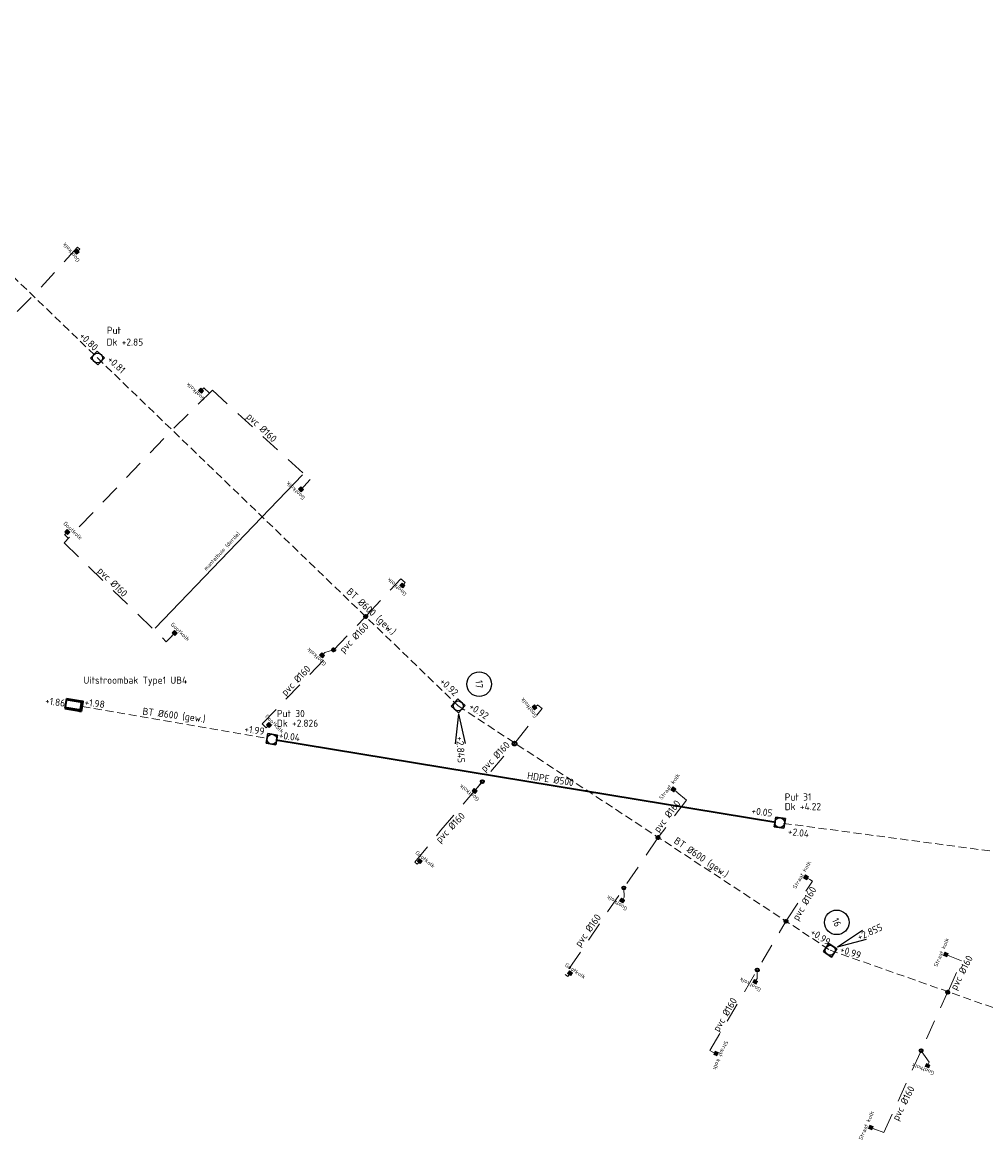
# Model space of a CAD drawing. Header units: metres. Extents: x 146089 to 148495, y 409778 to 410773.
# Tile 10 of 19: x 147788 to 147909, y 410429 to 410570. Entities that reach past the tile are written whole.
import ezdxf
from ezdxf.enums import TextEntityAlignment as Align

# ---------------------------------------------------------------- set-up
doc = ezdxf.new("R2010")
doc.units = ezdxf.units.M
doc.linetypes.add('RI-HWA', pattern=[7.4, 5, -2.4])
doc.linetypes.add('RI-HWA_KOLKAANSLUITING', pattern=[4.3, 2.5, -1.8])
for name, color, linetype, lineweight in [('B-WE-KL-OVERIG_MANTELBUIS-G', 252, 'Continuous', 25), ('B-WE-RI-BOVENAANZICHT_KOLK-G', 150, 'Continuous', 13), ('B-WE-RI-HWA_KOLKAANSLUITING_PVC_160-G', 150, 'RI-HWA_KOLKAANSLUITING', 18), ('B-WE-RI-HWA_PUTNUMMER-S', 150, 'Continuous', 25), ('B-WE-RI-HWA_RIOOLPUT_INSPECTIEPUT-S', 150, 'Continuous', 25), ('B-WE-RI-HWA_STROOMRICHTING-S', 150, 'Continuous', 25), ('B-WE-RI-HWA_TRANSPORTLEIDING-G', 150, 'RI-HWA', 18), ('kl-nw-mantelbuis', 157, 'Continuous', 35), ('wh-nw-hdpe500', 170, 'riolering', 35), ('wh-nw-inlaat', 7, 'Continuous', 35), ('wh-nw-uitstroombak', 7, 'Continuous', 35), ('X-XX-AL-T18', 10, 'Continuous', 18)]:
    doc.layers.add(name, color=color, linetype=linetype, lineweight=lineweight)
doc.styles.add('NLCS-ISO', font='NLCS-ISO.TTF')
doc.styles.add('NLCS-ISO-M200-T25', font='NLCS-ISO.TTF', dxfattribs={"height": 0.5})
doc.linetypes.add('riolering', pattern='A,28,-5,[22,RTW.shx,S=1,R=0,X=0,Y=0],-5', length=38)

# ---------------------------------------------------------------- blocks, each defined once
blk = doc.blocks.new('*U38')
at = {"ltscale": 0.1}
blk.add_hatch(color=256, dxfattribs=at).paths.add_polyline_path([(2.5, 0), (-2.5, -0.83), (-2.5, 0.83)])
at = {"ltscale": 0.1, "flags": 128}
blk.add_lwpolyline([(2.5, 0), (-2.5, -0.83), (-2.5, 0.83)], close=True, dxfattribs=at)
at = {"ltscale": 0.1, "style": 'NLCS-ISO'}
for tag, p in [('MAT', (-1, 0.5)), ('BOBL', (-52.19, 0))]:
    blk.add_attdef(tag, text='', height=1.8, dxfattribs=at).set_placement(p, align=Align.BOTTOM_RIGHT)
for tag, p in [('DIA', (1, 0.5)), ('BOBR', (53.62, 0))]:
    blk.add_attdef(tag, text='', height=1.8, dxfattribs=at).set_placement(p, align=Align.BOTTOM_LEFT)
blk.add_attdef('JVA', text='', height=1.8, dxfattribs=at).set_placement((0, -1), align=Align.TOP_CENTER)
blk = doc.blocks.new('*U46')
for q in [(9.5, 1.25), (9.5, -1.25)]:
    blk.add_line((2, 0), q)
blk.add_circle((-5.18, 5.55), 3.09)
at = {"ltscale": 0.1, "style": 'NLCS-ISO'}
blk.add_attdef('PUTNR', text='', height=1.8, dxfattribs=at).set_placement((-5.18, 5.55), align=Align.MIDDLE_CENTER)
blk.add_attdef('PUTHGT', text='', height=1.8, rotation=360, dxfattribs=at).set_placement((7.65, 0.03), align=Align.MIDDLE_LEFT)
blk = doc.blocks.new('*U48')
for q in [(-1.25, 9.5), (1.25, 9.5)]:
    blk.add_line((0, 2), q)
blk.add_circle((-5.69, 4.42), 3.09)
at = {"ltscale": 0.1, "style": 'NLCS-ISO'}
blk.add_attdef('PUTHGT', text='', height=1.8, rotation=90, dxfattribs=at).set_placement((-0.03, 7.65), align=Align.MIDDLE_LEFT)
blk.add_attdef('PUTNR', text='', height=1.8, dxfattribs=at).set_placement((-5.69, 4.42), align=Align.MIDDLE_CENTER)
blk = doc.blocks.new('B-SRI-PUT_VWA-SO')
at = {"flags": 128}
blk.add_lwpolyline([(-2, 2), (2, 2), (2, -2), (-2, -2)], close=True, dxfattribs=at)
at = {"lineweight": -3, "flags": 128}
blk.add_lwpolyline([(2, -2), (2, 2), (-2, 2), (-2, -2)], close=True, dxfattribs=at)
at = {"lineweight": -3}
blk.add_circle((0, 0), 2, dxfattribs=at)
blk = doc.blocks.new('A$C37C53854')
at = {"layer": 'B-WE-RI-BOVENAANZICHT_KOLK-G', "lineweight": 5}
for p, q in [((0.22, 0.22), (-0.23, 0.22)), ((-0.23, 0.22), (-0.23, -0.23)), ((0.21, 0.2), (-0.21, 0.2)), ((-0.21, 0.2), (-0.21, -0.2)), ((0.2, 0.2), (-0.2, 0.2)), ((-0.2, 0.2), (-0.2, -0.2)), ((0.2, -0.2), (0.2, 0.2)), ((0.21, -0.2), (0.21, 0.2)), ((0.22, -0.23), (0.22, 0.22)), ((-0.23, -0.23), (0.22, -0.23)), ((-0.21, -0.2), (0.21, -0.2)), ((-0.2, -0.2), (0.2, -0.2)), ((0, -0.23, -0.46), (0, -0.54, -0.46))]:
    blk.add_line(p, q, dxfattribs=at)
for points in [[(-0.2, -0.19), (-0.2, -0.18), (-0.22, -0.18), (-0.22, -0.19)], [(0.2, -0.19), (0.2, -0.18), (0.22, -0.18), (0.22, -0.19)]]:
    blk.add_lwpolyline(points, close=True, dxfattribs=at)
blk.add_circle((0, 0), 0.015, dxfattribs=at)
for centre, radius, start, end in [((-0.17, 0.08), 0.02, 83.5914, 275.7467), ((-0.2, -0.18, -2.63), 0.289, 55.0277, 83.9968), ((-0.16, -0.12), 0.187, 54.468, 92.6646), ((-0.04, 0.04, -2.63), 0.015, 229.091, 56.6426), ((0, 0.17), 0.02, 23.5914, 215.7467), ((-0.16, 0.08), 0.16, 352.9134, 29.0436), ((0.01, 0.06, -2.63), 0.015, 169.091, 356.6426), ((-0.29, 0.08), 0.322, 355.7559, 17.4965), ((0.06, 0.02, -2.63), 0.015, 109.091, 296.6426), ((-0.03, 0.2), 0.187, 294.468, 332.6646), ((-0.06, 0.27, -2.63), 0.289, 295.0277, 323.9968), ((0.16, 0.11), 0.02, 323.5914, 155.7467), ((-0.16, -0.11), 0.02, 143.5914, 335.7467), ((0.06, -0.27, -2.63), 0.289, 115.0277, 143.9968), ((0.03, -0.2), 0.187, 114.468, 152.6646), ((-0.06, -0.02, -2.63), 0.015, 289.091, 116.6426), ((-0.01, -0.06, -2.63), 0.015, 349.091, 176.6426), ((0.29, -0.08), 0.322, 175.7559, 197.4965), ((0, -0.17), 0.02, 203.5914, 35.7467), ((0.16, -0.08), 0.16, 172.9134, 209.0436), ((0.04, -0.04, -2.63), 0.015, 49.091, 236.6426), ((0.2, 0.18, -2.63), 0.289, 235.0277, 263.9968), ((0.16, 0.12), 0.187, 234.468, 272.6646), ((0.17, -0.08), 0.02, 263.5914, 95.7467)]:
    blk.add_arc(centre, radius, start, end, dxfattribs=at)
at = {"linetype": 'Continuous', "lineweight": 5, "insert": (0, 0.36, -3.14), "char_height": 0.5, "width": 3.4824, "attachment_point": 8, "style": 'NLCS-ISO'}
blk.add_mtext('Straat kolk', dxfattribs=at)
blk = doc.blocks.new('A$C246B5BF5')
at = {"lineweight": 5}
for p, q in [((0.24, 0.2), (-0.24, 0.2)), ((-0.24, 0.2), (-0.24, -0.2)), ((0.22, 0.17), (-0.22, 0.17)), ((0.22, 0.17), (-0.22, 0.17)), ((-0.22, 0.17), (-0.22, -0.17)), ((-0.22, 0.17), (-0.22, 0.14)), ((-0.2, 0.12), (-0.2, -0.12)), ((-0.18, 0.12), (-0.18, -0.12)), ((-0.15, 0.12), (-0.15, -0.12)), ((-0.12, 0.12), (-0.12, -0.12)), ((-0.09, 0.12), (-0.09, -0.12)), ((-0.07, 0.12), (-0.07, -0.12)), ((-0.04, 0.12), (-0.04, -0.12)), ((-0.02, 0.12), (-0.02, -0.12)), ((0.02, 0.12), (0.02, -0.12)), ((0.04, 0.12), (0.04, -0.12)), ((0.07, 0.12), (0.07, -0.12)), ((0.09, 0.12), (0.09, -0.12)), ((0.12, 0.12), (0.12, -0.12)), ((0.15, 0.12), (0.15, -0.12)), ((0.18, 0.12), (0.18, -0.12)), ((0.2, 0.12), (0.2, -0.12)), ((0.22, -0.17), (0.22, 0.17)), ((0.22, 0.14), (0.22, 0.17)), ((0.24, -0.2), (0.24, 0.2)), ((-0.24, -0.2), (0.24, -0.2)), ((-0.22, -0.14), (-0.22, -0.17)), ((-0.22, -0.17), (0.22, -0.17)), ((-0.22, -0.17), (0.22, -0.17)), ((0.22, -0.17), (0.22, -0.14))]:
    blk.add_line(p, q, dxfattribs=at)
for points in [[(-0.21, 0.16), (-0.21, 0.15), (-0.23, 0.15), (-0.23, 0.16)], [(0.21, 0.16), (0.21, 0.15), (0.23, 0.15), (0.23, 0.16)]]:
    blk.add_lwpolyline(points, close=True, dxfattribs=at)
for centre, start, end in [((-0.22, 0.12), 0, 90), ((-0.16, 0.12), 0, 180), ((-0.11, 0.12), 0, 180), ((-0.05, 0.12), 0, 180), ((0, 0.12), 0, 180), ((0.05, 0.12), 0, 180), ((0.11, 0.12), 0, 180), ((0.16, 0.12), 0, 180), ((0.22, 0.12), 90, 180), ((-0.22, -0.12), 270, 0), ((-0.16, -0.12), 180, 0), ((-0.11, -0.12), 180, 0), ((-0.05, -0.12), 180, 0), ((0, -0.12), 180, 0), ((0.05, -0.12), 180, 0), ((0.11, -0.12), 180, 0), ((0.16, -0.12), 180, 0), ((0.22, -0.12), 180, 270)]:
    blk.add_arc(centre, 0.0153, start, end, dxfattribs=at)
at = {"layer": 'B-WE-RI-BOVENAANZICHT_KOLK-G', "lineweight": 5}
blk.add_line((0, 0.2, -0.46), (0, 0.5, -0.46), dxfattribs=at)
at = {"linetype": 'Continuous', "lineweight": 5, "insert": (1.11, -0.85, -3.14), "char_height": 0.5, "width": 2.0371, "attachment_point": 1, "rotation": 180, "style": 'NLCS-ISO'}
blk.add_mtext('Gootkolk', dxfattribs=at)

msp = doc.modelspace()

# ---------------------------------------------------------------- linework, layer by layer
at = {"layer": 'B-WE-KL-OVERIG_MANTELBUIS-G', "linetype": 'Continuous'}
msp.add_line((147804.53, 410493.6, 2.42), (147823.06, 410512.87, 2.62), dxfattribs=at)
at = {"layer": 'B-WE-RI-HWA_KOLKAANSLUITING_PVC_160-G', "flags": 128}
for points in [[(147794.78, 410541.49), (147789.17, 410535.37), (147773.91, 410520.48)], [(147811.74, 410523.51), (147806.7, 410518.57), (147793.07, 410504.32)], [(147811.74, 410523.51), (147824.01, 410512.28)], [(147793.07, 410504.32), (147805.93, 410491.89)]]:
    msp.add_lwpolyline(points, dxfattribs=at)
at = {"layer": 'B-WE-RI-HWA_KOLKAANSLUITING_PVC_160-G'}
for points in [[(147795.04, 410541.25), (147794.78, 410541.49)], [(147810.66, 410523.82), (147811.35, 410523.13)], [(147823.21, 410511.41), (147824.01, 410512.28)], [(147793.15, 410505.33), (147793.62, 410504.88)], [(147831.16, 410495.25), (147835.43, 410499.82)], [(147835.96, 410499.33), (147835.43, 410499.82)], [(147818, 410481.55), (147830.84, 410494.91)], [(147830.84, 410494.91), (147831.01, 410495.07)], [(147831.01, 410495.07), (147831.16, 410495.25)], [(147806.65, 410492.63), (147805.93, 410491.89)], [(147825.85, 410490.54), (147826.96, 410490.87)], [(147849.89, 410479.29), (147853.18, 410483.5)], [(147852.63, 410483.93), (147853.18, 410483.5)], [(147818.49, 410481.08), (147818, 410481.55)], [(147843.97, 410472.3), (147849.58, 410478.9)], [(147849.58, 410478.9), (147849.72, 410479.08)], [(147849.72, 410479.08), (147849.89, 410479.29)], [(147845.01, 410473.52), (147845.67, 410474.3)], [(147840.47, 410468.2), (147843.97, 410472.3)], [(147871.33, 410471.98), (147867.91, 410467.45)], [(147870.13, 410472.99), (147871.33, 410471.98)], [(147837.17, 410464.18), (147840.47, 410468.2)], [(147867.91, 410467.45), (147867.77, 410467.28)], [(147867.66, 410467.11), (147856.08, 410450.04)], [(147867.77, 410467.28), (147867.66, 410467.11)], [(147837.49, 410463.92), (147837.17, 410464.18)], [(147883.97, 410456.92), (147887.18, 410461.79)], [(147887.18, 410461.79), (147886.84, 410461.99)], [(147863.52, 410459.76), (147863.46, 410460.92)], [(147874.27, 410440.48), (147883.75, 410456.57)], [(147883.75, 410456.57), (147883.85, 410456.74)], [(147883.85, 410456.74), (147883.97, 410456.92)], [(147905.92, 410451.75), (147904.46, 410452.37)], [(147880.22, 410449.55), (147880.24, 410450.61)], [(147904.28, 410448.01), (147905.92, 410451.75)], [(147856.43, 410449.81), (147856.08, 410450.04)], [(147904.1, 410447.62), (147904.2, 410447.82)], [(147904.2, 410447.82), (147904.28, 410448.01)], [(147896.17, 410430.2), (147904.1, 410447.62)], [(147874.27, 410440.48), (147874.57, 410440.33)], [(147901.85, 410439.03), (147900.85, 410440.47)], [(147895.01, 410430.6), (147896.17, 410430.2)]]:
    msp.add_lwpolyline(points, dxfattribs=at)
at = {"layer": 'B-WE-RI-HWA_TRANSPORTLEIDING-G', "ltscale": 0.2}
for points in [[(147753.59, 410569.77), (147797.28, 410527.57)], [(147842.64, 410483.82), (147889.41, 410453.1)], [(147889.41, 410453.1), (147948.84, 410432.17)]]:
    msp.add_lwpolyline(points, dxfattribs=at)
for points, elevation in [([(147797.28, 410527.57), (147842.64, 410483.82)], 0.81), ([(147795.37, 410483.75), (147818.71, 410479.71)], 1.98), ([(147883.56, 410469.05), (147947.38, 410460.53), (147947.76, 410460.79)], 2.04)]:
    msp.add_lwpolyline(points, dxfattribs=dict(at, elevation=elevation))
at = {"layer": 'wh-nw-hdpe500'}
msp.add_polyline3d([(147819.7, 410479.55, 0.04), (147882.58, 410469.22, 0.05)], dxfattribs=at)
at = {"layer": 'wh-nw-inlaat'}
for centre, radius in [((147831.01, 410495.07, 1.54), 0.2), ((147826.96, 410490.87, 1.92), 0.2), ((147849.72, 410479.08, 1.62), 0.25), ((147845.67, 410474.3, 1.76), 0.2), ((147867.77, 410467.28, 1.66), 0.2), ((147863.46, 410460.92, 1.88), 0.2), ((147883.85, 410456.74, 1.7), 0.2), ((147880.24, 410450.61, 1.92), 0.2), ((147904.2, 410447.82, 1.72), 0.2), ((147900.85, 410440.47, 1.99), 0.2)]:
    msp.add_circle(centre, radius, dxfattribs=at)
at = {"layer": 'wh-nw-uitstroombak'}
for p, q in [((147793.36, 410484.73, 1.86), (147793.15, 410483.51, 1.86)), ((147795.11, 410484.28, 1.86), (147793.34, 410484.58, 1.86)), ((147795.13, 410484.42, 1.86), (147793.36, 410484.73, 1.86)), ((147795.11, 410484.28, 1.86), (147795.13, 410484.42, 1.86)), ((147795.11, 410484.28, 1.86), (147795.26, 410484.25, 1.86)), ((147795.13, 410484.42, 1.86), (147795.28, 410484.4, 1.86)), ((147793.15, 410483.51, 1.86), (147794.92, 410483.2, 1.86)), ((147793.18, 410483.66, 1.86), (147794.95, 410483.35, 1.86)), ((147794.92, 410483.2, 1.86), (147794.95, 410483.35, 1.86)), ((147794.92, 410483.2, 1.86), (147795.07, 410483.18, 1.86)), ((147794.95, 410483.35, 1.86), (147795.1, 410483.32, 1.86))]:
    msp.add_line(p, q, dxfattribs=at)
at = {"layer": 'wh-nw-uitstroombak', "elevation": 1.86, "flags": 128}
msp.add_lwpolyline([(147795.27, 410483.14), (147795.48, 410484.36), (147795.28, 410484.4), (147795.07, 410483.18)], close=True, dxfattribs=at)

# ---------------------------------------------------------------- block references
at = {"layer": 'B-WE-RI-BOVENAANZICHT_KOLK-G'}
for p, rotation in [((147794.66, 410540.93, 2.56), 309.1863024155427), ((147810.31, 410523.47, 2.62), 315.7933338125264), ((147822.87, 410511.05, 2.62), 315.8710359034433), ((147793.49, 410505.69, 2.61), 136.2432506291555), ((147835.62, 410498.96, 2.6), 317.2469168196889), ((147806.99, 410492.99, 2.65), 135.6275427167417), ((147825.51, 410490.18, 2.92), 317.6471993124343), ((147852.23, 410483.64, 2.63), 306.3704179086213), ((147818.84, 410481.43, 2.75), 134.8753489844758), ((147844.69, 410473.13, 2.91), 320.8087726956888), ((147837.81, 410464.3, 3.12), 140.3446561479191), ((147863.25, 410459.34, 2.89), 326.5643493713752), ((147856.71, 410450.22, 3.14), 145.5887014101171), ((147879.98, 410449.12, 2.89), 330.8909103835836), ((147901.66, 410438.57, 2.85), 338.1326658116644)]:
    msp.add_blockref('A$C246B5BF5', p, dxfattribs=dict(at, rotation=rotation))
at = {"layer": 'B-WE-RI-HWA_KOLKAANSLUITING_PVC_160-G'}
for p, rotation in [((147869.7, 410473.32, 2.35), 53.3475491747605), ((147886.38, 410462.27, 2.38), 59.59100996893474), ((147903.96, 410452.58, 2.46), 66.94102954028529), ((147875.06, 410440.12, 2.92), 247.1846713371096), ((147894.51, 410430.81, 2.87), 66.674630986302)]:
    msp.add_blockref('A$C37C53854', p, dxfattribs=dict(at, rotation=rotation))
at = {"layer": 'B-WE-RI-HWA_PUTNUMMER-S'}
for name, p, xscale, yscale, zscale, rotation, values in [('*U46', (147842.64, 410483.82, 0.07), 0.4999999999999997, 0.4999999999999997, 0.4999999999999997, 273.03026168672, {'PUTNR': '17', 'PUTHGT': '+2.845'}), ('*U48', (147889.41, 410453.1, 0.07), 0.4999999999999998, 0.4999999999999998, 0.4999999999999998, 294.5271672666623, {'PUTNR': '16', 'PUTHGT': '+2.855'})]:
    msp.add_blockref(name, p, dxfattribs=dict(at, xscale=xscale, yscale=yscale, zscale=zscale, rotation=rotation)).add_auto_attribs(values)
at = {"layer": 'B-WE-RI-HWA_RIOOLPUT_INSPECTIEPUT-S', "xscale": 0.3100003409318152, "yscale": 0.3100003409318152, "zscale": 0.3100003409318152}
for p, rotation in [((147797.28, 410527.57), 137.1004694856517), ((147842.64, 410483.82), 137.1004694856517), ((147819.21, 410479.63), 350.706691), ((147883.07, 410469.14), 350.706691), ((147889.41, 410453.1), 146.7051816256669)]:
    msp.add_blockref('B-SRI-PUT_VWA-SO', p, dxfattribs=dict(at, rotation=rotation))
at = {"layer": 'B-WE-RI-HWA_STROOMRICHTING-S', "xscale": 0.4999999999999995, "yscale": 0.4999999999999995, "zscale": 0.4999999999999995, "rotation": 315.9978118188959}
msp.add_blockref('*U38', (147775.44, 410548.67), dxfattribs=at).add_auto_attribs({'MAT': 'Beton', 'DIA': 'Ø600', 'BOBL': '+0.80', 'BOBR': '+0.80'})

# ---------------------------------------------------------------- texts
at = {"layer": 'kl-nw-mantelbuis', "linetype": 'Continuous', "insert": (147810.6, 410501.13, 5.51), "char_height": 0.5, "attachment_point": 1, "rotation": 47.5032, "line_spacing_factor": 0.903614, "style": 'NLCS-ISO-M200-T25'}
msp.add_mtext('mantelbuis (derde) ', dxfattribs=at)
at = {"layer": 'X-XX-AL-T18', "style": 'NLCS-ISO'}
for s, p in [('Put', (147798.46, 410530.6)), ('Dk +2.85', (147798.42, 410529.12, 6.09)), ('Uitstroombak Type1 UB4', (147795.51, 410486.61)), ('Put 30', (147819.84, 410482.41)), ('Dk +2.826', (147819.84, 410481.19)), ('Put 31', (147883.7, 410471.92)), ('Dk +4.22', (147883.7, 410470.71))]:
    msp.add_text(s, height=0.9, dxfattribs=at).set_placement(p)
for s, rotation, p in [('pvc %%C160', 316.3999, (147815.93, 410520.11, -1.38)), ('pvc %%C160', 315.4718, (147797.19, 410500.72, -1.38)), ('BT %%C600 (gew.)', 317.1705, (147828.5, 410498.08)), ('pvc %%C160', 46.2194, (147828.24, 410490.39, -1.38)), ('pvc %%C160', 46.2194, (147820.94, 410485.02, -1.38)), ('pvc %%C160', 46.2194, (147846, 410475.45, -1.38)), ('pvc %%C160', 52.8304, (147867.84, 410467.83, -1.38)), ('pvc %%C160', 46.2194, (147840.35, 410466.53, -1.38)), ('BT %%C600 (gew.)', 325.8719, (147869.67, 410466.65)), ('pvc %%C160', 59.3959, (147885.36, 410456.74, -1.38)), ('pvc %%C160', 54.5834, (147857.96, 410453.44, -1.38)), ('pvc %%C160', 62.7616, (147905.26, 410448, -1.38)), ('pvc %%C160', 59.3959, (147875.38, 410442.77, -1.38)), ('pvc %%C160', 62.7616, (147897.95, 410431.58, -1.38))]:
    msp.add_text(s, height=0.9, rotation=rotation, dxfattribs=at).set_placement(p)
at = {"layer": 'X-XX-AL-T18', "char_height": 0.9, "attachment_point": 1, "line_spacing_factor": 0.903614, "style": 'NLCS-ISO'}
for s, insert, rotation in [('+0.81', (147799.06, 410527.91), 316.9943), ('+0.92', (147840.83, 410487.44), 316.9943), ('+1.86', (147790.75, 410484.93), 352.6286), ('+1.98', (147795.72, 410484.76), 352.6286), ('BT %%C600 (gew.)', (147803.01, 410483.61), 352.8923), ('+0.92', (147844.39, 410484.28), 326.2385), ('+1.99', (147815.82, 410481.39), 352.6286), ('+0.04', (147820.15, 410480.61), 352.6286), ('HDPE %%C500', (147851.4, 410475.52), 351.1477), ('+0.05', (147879.59, 410471.11), 352.6286), ('+2.04', (147884.17, 410468.51), 352.6286), ('+0.99', (147887.34, 410455.9), 326.2385), ('+0.99', (147890.84, 410453.7), 341.5063)]:
    msp.add_mtext(s, dxfattribs=dict(at, insert=insert, rotation=rotation))

doc.saveas('drawing.dxf')
